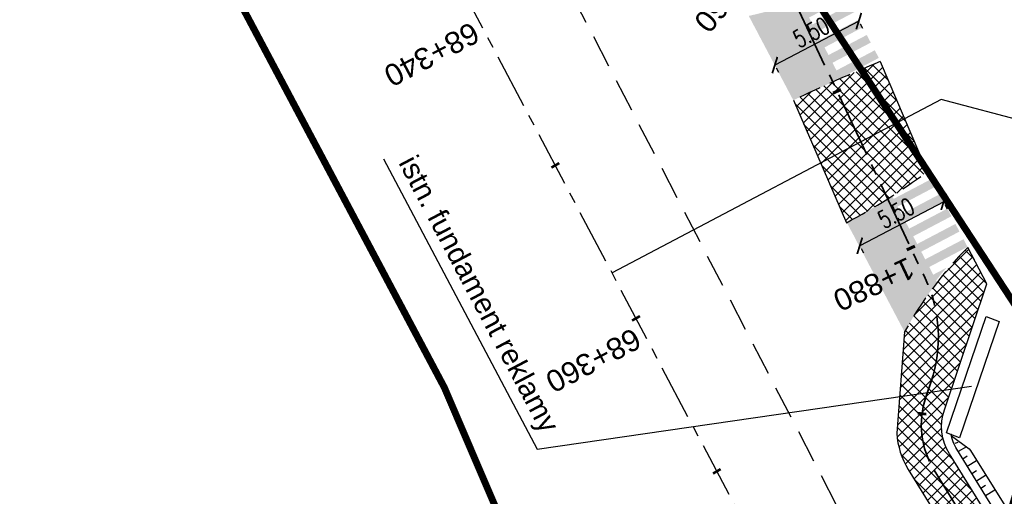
# Model space of a CAD drawing. Header units: metres. Extents: x 7529615 to 7533751, y 5721195 to 5727898.
# Tile 91 of 138: x 7530547 to 7530604, y 5726124 to 5726152. Entities that reach past the tile are written whole.
import ezdxf

# ---------------------------------------------------------------- set-up
doc = ezdxf.new("R2010")
doc.units = ezdxf.units.M
doc.header["$PDMODE"] = 1
doc.header["$PDSIZE"] = 0.3
for name, pattern in [('CENTER', [50.8, 31.75, -6.35, 6.35, -6.35]), ('CENTER2', [28.575, 19.05, -3.175, 3.175, -3.175]), ('DASHED', [19.05, 12.7, -6.35]), ('HIDDEN', [9.525, 6.35, -3.175])]:
    doc.linetypes.add(name, pattern=pattern)
for name, color, linetype in [('C-DROGI-SYTUACJA-ETYKIETY', 7, 'Continuous'), ('D-pobocza', 60, 'Continuous'), ('D-skarpa', 2, 'Continuous'), ('D-skarpa-kreskowanie', 2, 'Continuous'), ('D-wymiary', 1, 'Continuous')]:
    doc.layers.add(name, color=color, linetype=linetype)
doc.layers.add('D-hatch-ciag-pieszo-rowerowy', color=7, linetype='Continuous', lineweight=13, true_color=0xff9f80)
doc.layers.add('D-poziome-powl-czerwona', color=7, linetype='Continuous', lineweight=9, true_color=0xff6161)
for name, color, linetype, lineweight in [('D-krawędzie', 3, 'Continuous', 30), ('D-krawężniki-obniżone', 40, 'DASHED', 30), ('D-obrzeża', 2, 'Continuous', 30), ('D-opisy', 2, 'Continuous', 30), ('D-oś', 2, 'CENTER', 30), ('D-pas-drogowy', 7, 'HIDDEN', 50)]:
    doc.layers.add(name, color=color, linetype=linetype, lineweight=lineweight)
doc.layers.add('D-malowanie-proj', color=7, linetype='Continuous', true_color=0x3333ff)
doc.layers.add('poprzeczki', color=7, linetype='Continuous', true_color=0x0000c7)
doc.styles.add('DIMTEXT', font='simplex.shx', dxfattribs={"width": 0.7})
doc.styles.get("Standard").update_dxf_attribs({"font": 'arial.ttf'})
doc.dimstyles.new('500', dxfattribs={"dimtxt": 1, "dimasz": 0.7, "dimexe": 0.2, "dimexo": 0.5, "dimgap": 0.2, "dimtad": 1, "dimrnd": 0.005, "dimzin": 0, "dimdsep": 46, "dimtxsty": 'DIMTEXT', "dimblk": 'ARCHTICK', "dimcen": 0, "dimclrd": 256, "dimclre": 256, "dimclrt": 2, "dimadec": 5, "dimazin": 0, "dimtfac": 1, "dimtofl": 0, "dimtmove": 0, "dimatfit": 3, "dimfxl": 1, "dimtolj": 1, "dimtzin": 0, "dimlwd": -1, "dimlwe": -1, "dimarcsym": 0})
pattern_1 = [(45, (0, 0), (-0.33675960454, 0.33675960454), []), (135, (0, 0), (-0.33675960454, -0.33675960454), [])]

# ---------------------------------------------------------------- blocks, each defined once
blk = doc.blocks.new('_ArchTick')
at = {"color": 0, "linetype": 'ByBlock', "const_width": 0.15}
blk.add_lwpolyline([(-0.5, -0.5), (0.5, 0.5)], dxfattribs=at)
blk = doc.blocks.new('*D58')
at = {"layer": 'D-wymiary', "transparency": 16777216}
for p, q in [((7530600.131, 5726141.293), (7530595.283, 5726138.749)), ((7530600.359, 5726140.859), (7530600.224, 5726141.115)), ((7530595.511, 5726138.315), (7530595.376, 5726138.572))]:
    blk.add_line(p, q, dxfattribs=at)
at = {"layer": 'Defpoints', "color": 0, "transparency": 16777216}
for p in [(7530600.127, 5726141.302), (7530595.278, 5726138.758), (7530595.283, 5726138.749)]:
    blk.add_point(p, dxfattribs=at)
at = {"layer": 'D-wymiary', "transparency": 16777216, "xscale": 0.6999999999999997, "yscale": 0.6999999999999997, "zscale": 0.6999999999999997}
for p, rotation in [((7530600.131, 5726141.293), 27.68596842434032), ((7530595.283, 5726138.749), 207.6859684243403)]:
    blk.add_blockref('_ArchTick', p, dxfattribs=dict(at, rotation=rotation))
at = {"layer": 'D-wymiary', "color": 2, "transparency": 16777216, "insert": (7530597.382, 5726140.641), "char_height": 1, "attachment_point": 5, "rotation": 27.686, "style": 'DIMTEXT'}
blk.add_mtext('\\A1;5.50', dxfattribs=at)
blk = doc.blocks.new('*D59')
at = {"layer": 'D-wymiary', "transparency": 16777216}
for p, q in [((7530595.227, 5726151.736), (7530590.379, 5726149.193)), ((7530595.455, 5726151.303), (7530595.32, 5726151.559)), ((7530590.606, 5726148.759), (7530590.472, 5726149.016))]:
    blk.add_line(p, q, dxfattribs=at)
at = {"layer": 'Defpoints', "color": 0, "transparency": 16777216}
for p in [(7530595.222, 5726151.746), (7530590.374, 5726149.202), (7530590.379, 5726149.193)]:
    blk.add_point(p, dxfattribs=at)
at = {"layer": 'D-wymiary', "transparency": 16777216, "xscale": 0.6999999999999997, "yscale": 0.6999999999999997, "zscale": 0.6999999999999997}
for p, rotation in [((7530595.227, 5726151.736), 27.68596842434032), ((7530590.379, 5726149.193), 207.6859684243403)]:
    blk.add_blockref('_ArchTick', p, dxfattribs=dict(at, rotation=rotation))
at = {"layer": 'D-wymiary', "color": 2, "transparency": 16777216, "insert": (7530592.478, 5726151.084), "char_height": 1, "attachment_point": 5, "rotation": 27.686, "style": 'DIMTEXT'}
blk.add_mtext('\\A1;5.50', dxfattribs=at)
blk = doc.blocks.new('AeccTickLine')
at = {"color": 0, "linetype": 'ByBlock', "lineweight": -2}
blk.add_line((0, 1), (0, -1), dxfattribs=at)

msp = doc.modelspace()

# ---------------------------------------------------------------- hatches: boundary and pattern name
at = {"layer": 'D-hatch-ciag-pieszo-rowerowy'}
h = msp.add_hatch(dxfattribs=at)
h.set_pattern_fill('ANSI37', color=256, scale=0.15, style=0)
h.set_pattern_definition(pattern_1)
h.paths.add_polyline_path([(7530596.469, 5726149.397, 0.015669), (7530591.45, 5726147.158), (7530594.509, 5726140.08, 0.038506), (7530599.173, 5726143.024)])
h = msp.add_hatch(dxfattribs=at)
h.set_pattern_fill('ANSI37', color=256, scale=0.15, style=0)
h.set_pattern_definition(pattern_1)
h.paths.add_polyline_path([(7530602.624, 5726136.556), (7530601.532, 5726138.658, 0.072986), (7530597.855, 5726133.726), (7530597.549, 5726129.598), (7530600.517, 5726130.297)])
h.paths.add_polyline_path([(7530600.17, 5726129.266), (7530600.517, 5726130.297), (7530597.549, 5726129.598), (7530597.423, 5726127.912, 0.036274), (7530597.51, 5726127.266), (7530600.079, 5726127.683, -0.134461)])
h = msp.add_hatch(dxfattribs=at)
h.set_pattern_fill('ANSI37', color=256, scale=0.15, style=0)
h.set_pattern_definition(pattern_1)
edge = h.paths.add_edge_path()
edge.add_line((7530647.02, 5726033.878), (7530649.253, 5726035.002))
edge.add_line((7530649.253, 5726035.002), (7530642.155, 5726049.099))
edge.add_line((7530642.155, 5726049.099), (7530627.426, 5726076.939))
edge.add_line((7530627.426, 5726076.939), (7530607.073, 5726115.582))
edge.add_arc((7530518.595, 5726068.982), 100, 27.77544, 31.71492)
edge.add_line((7530603.662, 5726121.551), (7530600.461, 5726126.731))
edge.add_arc((7530603.013, 5726128.308), 3, 192.0244, 211.7149, ccw=False)
edge.add_line((7530600.079, 5726127.683), (7530597.51, 5726127.266))
edge.add_arc((7530601.915, 5726128.182), 4.5, 191.7521, 211.7149)
edge.add_line((7530598.087, 5726125.817), (7530601.49, 5726120.31))
edge.add_arc((7530516.423, 5726067.74), 100, 27.77544, 31.71492, ccw=False)
edge.add_line((7530604.901, 5726114.341), (7530625.206, 5726075.789))
edge.add_line((7530625.206, 5726075.789), (7530639.927, 5726047.965))
edge.add_line((7530639.927, 5726047.965), (7530647.02, 5726033.878))
at = {"layer": 'D-malowanie-proj'}
h = msp.add_hatch(color=256, dxfattribs=at)
h.paths.add_polyline_path([(7530594.535, 5726153.09), (7530594.302, 5726153.533), (7530591.647, 5726152.135), (7530591.88, 5726151.693)])
h.paths.add_polyline_path([(7530589.644, 5726151.646), (7530589.411, 5726152.089), (7530588.969, 5726151.856), (7530589.202, 5726151.414)])
h.paths.add_polyline_path([(7530590.11, 5726150.762), (7530589.877, 5726151.204), (7530589.435, 5726150.971), (7530589.668, 5726150.529)])
h = msp.add_hatch(color=256, dxfattribs=at)
h.paths.add_polyline_path([(7530594.988, 5726152.263), (7530594.755, 5726152.705), (7530592.1, 5726151.308), (7530592.333, 5726150.865)])
h.paths.add_polyline_path([(7530595.453, 5726151.378), (7530595.22, 5726151.82), (7530592.566, 5726150.423), (7530592.799, 5726149.98)])
h.paths.add_polyline_path([(7530595.919, 5726150.493), (7530595.686, 5726150.935), (7530593.031, 5726149.538), (7530593.264, 5726149.095)])
h.paths.add_polyline_path([(7530596.385, 5726149.608), (7530596.152, 5726150.05), (7530593.497, 5726148.653), (7530593.73, 5726148.211)])
h.paths.add_polyline_path([(7530590.563, 5726149.934), (7530590.33, 5726150.376), (7530589.888, 5726150.144), (7530590.12, 5726149.701)])
h.paths.add_polyline_path([(7530591.029, 5726149.049), (7530590.796, 5726149.491), (7530590.353, 5726149.259), (7530590.586, 5726148.816)])
h.paths.add_polyline_path([(7530591.494, 5726148.164), (7530591.262, 5726148.607), (7530590.819, 5726148.374), (7530591.052, 5726147.931)])
edge = h.paths.add_edge_path()
edge.add_arc((7530629.663, 5726068.216), 87.705, 115.49782, 115.82468)
edge.add_line((7530591.457, 5726147.162), (7530591.285, 5726147.489))
edge.add_line((7530591.285, 5726147.489), (7530591.727, 5726147.722))
edge.add_line((7530591.727, 5726147.722), (7530591.908, 5726147.378))
h = msp.add_hatch(color=256, dxfattribs=at)
h.paths.add_polyline_path([(7530599.658, 5726142.168), (7530599.425, 5726142.611), (7530596.77, 5726141.214), (7530597.003, 5726140.771)])
h.paths.add_polyline_path([(7530600.123, 5726141.283), (7530599.891, 5726141.726), (7530597.236, 5726140.329), (7530597.469, 5726139.886)])
h.paths.add_polyline_path([(7530595.233, 5726139.84), (7530595, 5726140.282), (7530594.558, 5726140.049), (7530594.791, 5726139.607)])
h.paths.add_polyline_path([(7530595.699, 5726138.955), (7530595.466, 5726139.397), (7530595.023, 5726139.164), (7530595.256, 5726138.722)])
h = msp.add_hatch(color=256, dxfattribs=at)
h.paths.add_polyline_path([(7530600.576, 5726140.456), (7530600.343, 5726140.898), (7530597.689, 5726139.501), (7530597.922, 5726139.058)])
h.paths.add_polyline_path([(7530601.042, 5726139.571), (7530600.809, 5726140.013), (7530598.154, 5726138.616), (7530598.387, 5726138.174)])
h.paths.add_polyline_path([(7530601.508, 5726138.686), (7530601.275, 5726139.128), (7530598.62, 5726137.731), (7530598.853, 5726137.289)])
h.paths.add_polyline_path([(7530596.152, 5726138.127), (7530595.919, 5726138.57), (7530595.476, 5726138.337), (7530595.709, 5726137.894)])
h.paths.add_polyline_path([(7530596.617, 5726137.242), (7530596.385, 5726137.685), (7530595.942, 5726137.452), (7530596.175, 5726137.009)])
h.paths.add_polyline_path([(7530597.083, 5726136.357), (7530596.85, 5726136.8), (7530596.408, 5726136.567), (7530596.641, 5726136.124)])
h.paths.add_polyline_path([(7530597.549, 5726135.472), (7530597.316, 5726135.915), (7530596.873, 5726135.682), (7530597.106, 5726135.239)])
h.paths.add_polyline_path([(7530598.015, 5726134.587), (7530597.782, 5726135.03), (7530597.339, 5726134.797), (7530597.572, 5726134.354)])
edge = h.paths.add_edge_path()
edge.add_arc((7530616.442, 5726123.767), 21.185, 139.6536, 143.0336)
edge.add_line((7530599.515, 5726136.507), (7530599.319, 5726136.404))
edge.add_line((7530599.319, 5726136.404), (7530599.086, 5726136.846))
edge.add_line((7530599.086, 5726136.846), (7530600.296, 5726137.483))
at = {"layer": 'D-poziome-powl-czerwona'}
h = msp.add_hatch(color=256, dxfattribs=at)
h.dxf.hatch_style = 1
edge = h.paths.add_edge_path()
edge.add_arc((7530629.663, 5726068.216), 87.705, 113.86417, 115.83227)
edge.add_line((7530591.446, 5726147.157), (7530588.876, 5726152.037))
edge.add_arc((7530577.071, 5726203.337), 52.641, 282.9583, 286.357)
edge.add_line((7530591.896, 5726152.827), (7530594.18, 5726148.423))
h = msp.add_hatch(color=256, dxfattribs=at)
h.dxf.hatch_style = 1
edge = h.paths.add_edge_path()
edge.add_arc((7530616.497, 5726123.663), 21.185, 142.2121, 151.5359)
edge.add_line((7530597.873, 5726133.76), (7530594.536, 5726140.095))
edge.add_arc((7530577.757, 5726171.787), 35.86, 297.8982, 302.7409)
edge.add_line((7530597.152, 5726141.625), (7530599.755, 5726136.644))

# ---------------------------------------------------------------- linework, layer by layer
at = {"layer": 'D-krawędzie', "linetype": 'HIDDEN', "ltscale": 0.3, "flags": 128}
msp.add_lwpolyline([(7530572.01, 5726166.06), (7530620.381, 5726072.761), (7530641.555, 5726032.008), (7530660.961, 5725995.07), (7530689.128, 5725941.54), (7530707.336, 5725907.032), (7530725.256, 5725873.093), (7530743.97, 5725837.654), (7530770.527, 5725787.119), (7530787.864, 5725754.267), (7530809.898, 5725712.542), (7530824.739, 5725684.389), (7530840.856, 5725653.693), (7530860.675, 5725616.154), (7530865.283, 5725607.394), (7530878.05, 5725583.08), (7530918.172, 5725507.178), (7530950.163, 5725446.305), (7530993.419, 5725364.265), (7531022.766, 5725308.719), (7531053.81, 5725249.872), (7531081.166, 5725197.875), (7531103.902, 5725154.541), (7531128.123, 5725108.448), (7531149.3, 5725068.25), (7531167.38, 5725033.767), (7531197.165, 5724976.988), (7531228.151, 5724918.034), (7531253.153, 5724870.491), (7531286.796, 5724806.654), (7531306.74, 5724768.665), (7531335.094, 5724714.652), (7531357.319, 5724672.439), (7531373.645, 5724641.454), (7531392.162, 5724605.999), (7531418.48, 5724555.853), (7531439.727, 5724515.582), (7531468.399, 5724461.077), (7531491.782, 5724416.528), (7531531.99, 5724339.833), (7531557.227, 5724291.659), (7531569.852, 5724267.577), (7531591.376, 5724226.548), (7531610.004, 5724191.103), (7531616.883, 5724177.999), (7531629.985, 5724153.025), (7531641.007, 5724132.022), (7531664.906, 5724087.617), (7531677.644, 5724064.786), (7531683.112, 5724054.988), (7531686.753, 5724048.18), (7531695.448, 5724031.697), (7531703.749, 5724015.917), (7531709.214, 5724005.514), (7531719.389, 5723986.147), (7531726.295, 5723973), (7531732.741, 5723960.736), (7531735.13, 5723956.19)], dxfattribs=at)
at = {"layer": 'D-krawędzie'}
msp.add_lwpolyline([(7530600.29, 5726127.93), (7530602.59, 5726134.66), (7530603.33, 5726134.38), (7530601.05, 5726127.65), (7530600.29, 5726127.93), (7530600.29, 5726127.93)], dxfattribs=at)
at = {"layer": 'D-krawężniki-obniżone', "ltscale": 0.1}
for centre, radius, start, end in [((7530629.663, 5726068.216), 87.705, 112.23901, 115.82979), ((7530577.757, 5726171.787), 35.86, 297.8486, 306.669), ((7530616.497, 5726123.663), 21.185, 134.9423, 151.64)]:
    msp.add_arc(centre, radius, start, end, dxfattribs=at)
at = {"layer": 'D-obrzeża'}
for p, q in [((7530596.469, 5726149.397), (7530599.173, 5726143.024)), ((7530591.45, 5726147.158), (7530594.509, 5726140.08))]:
    msp.add_line(p, q, dxfattribs=at)
for points in [[(7530816.72, 5725716.019), (7530808.345, 5725732.528, 0.004099), (7530806.084, 5725736.896), (7530794.941, 5725757.997), (7530777.714, 5725790.903), (7530751.046, 5725841.385), (7530732.331, 5725876.827), (7530714.412, 5725910.765), (7530696.206, 5725945.269), (7530668.046, 5725998.784), (7530664.91, 5726005.014, 0.00515), (7530662.075, 5726010.504), (7530653.608, 5726026.493, -0.00515), (7530650.772, 5726031.983), (7530642.155, 5726049.099), (7530627.426, 5726076.939), (7530607.073, 5726115.582, 0.017191), (7530603.662, 5726121.551), (7530600.461, 5726126.731, -0.223174), (7530600.17, 5726129.266), (7530602.624, 5726136.556), (7530601.532, 5726138.658)], [(7530597.423, 5726127.912, 0.123992), (7530598.087, 5726125.817), (7530601.49, 5726120.31, -0.017191), (7530604.901, 5726114.341), (7530625.206, 5726075.789), (7530639.927, 5726047.965), (7530648.54, 5726030.859, 0.00515), (7530651.375, 5726025.369), (7530659.842, 5726009.38, -0.00515), (7530662.677, 5726003.89), (7530665.83, 5725997.628), (7530693.994, 5725944.104), (7530712.201, 5725909.598), (7530730.12, 5725875.66), (7530748.836, 5725840.217), (7530775.501, 5725789.739), (7530792.729, 5725756.833), (7530803.873, 5725735.729, -0.004099), (7530806.134, 5725731.361), (7530819.007, 5725705.983)]]:
    msp.add_lwpolyline(points, format="xyb", dxfattribs=at)
msp.add_lwpolyline([(7530597.858, 5726133.768), (7530597.423, 5726127.912)], dxfattribs=at)
at = {"layer": 'D-opisy', "linetype": 'ByBlock'}
for p, q in [((7530599.988, 5726147.205), (7530580.979, 5726137.176)), ((7530610.742, 5726144.343), (7530599.988, 5726147.205))]:
    msp.add_line(p, q, dxfattribs=at)
at = {"layer": 'D-opisy'}
msp.add_lwpolyline([(7530567.772, 5726143.776), (7530576.645, 5726126.992), (7530601.73, 5726130.64)], dxfattribs=at)
at = {"layer": 'D-oś', "ltscale": 0.1}
msp.add_lwpolyline([(7530594.845, 5726110.895), (7530540.21, 5726214.45), (7530503.32, 5726286.651), (7530486.173, 5726319.196), (7530460.325, 5726368.218), (7530439.346, 5726408.03), (7530417.989, 5726448.552), (7530400.958, 5726480.914), (7530382.667, 5726515.602), (7530364.162, 5726550.682), (7530346.91, 5726583.371), (7530329.964, 5726615.378), (7530313.508, 5726646.548)], dxfattribs=at)
at = {"layer": 'D-oś', "linetype": 'CENTER2', "lineweight": 35, "ltscale": 0.2}
msp.add_lwpolyline([(7530467.787, 5726378.156), (7530487.261, 5726341.324), (7530506.418, 5726305.122), (7530526.989, 5726265.744), (7530541.922, 5726236.64), (7530552.763, 5726216.63, 0.020438), (7530554.436, 5726213.822), (7530562.078, 5726202.113, -0.024166), (7530564.031, 5726198.778), (7530567.392, 5726192.349, -0.021495), (7530568.851, 5726189.237), (7530572.059, 5726181.558, 0.022535), (7530573.596, 5726178.299), (7530581.269, 5726163.764, 0.096558), (7530584.871, 5726159.294), (7530589.549, 5726155.354, -0.108108), (7530591.633, 5726152.643), (7530599.06, 5726136.869, -0.193566), (7530599.404, 5726130.909), (7530599.097, 5726129.998, 0.223174), (7530599.583, 5726125.774), (7530602.576, 5726120.93, -0.017191)], format="xyb", dxfattribs=at)
at = {"layer": 'D-pas-drogowy', "ltscale": 0.2, "flags": 128}
msp.add_lwpolyline([(7531633.019, 5724182.834, 0.4, 0.4, 0), (7531617.559, 5724211.608, 0.4, 0.4, 0), (7531566.784, 5724302.736, 0.4, 0.4, 0), (7531538.419, 5724356.47, 0.4, 0.4, 0), (7531526.32, 5724379.39, 0.4, 0.4, 0), (7531516.102, 5724393.607, 0.4, 0.4, 0.001485), (7531513.78, 5724396.838, 0.4, 0.4, 0), (7531501.87, 5724413.41, 0.4, 0.4, 0), (7531474.926, 5724464.508, 0.4, 0.4, 0), (7531446.2, 5724518.992, 0.4, 0.4, 0), (7531424.962, 5724559.262, 0.4, 0.4, 0), (7531398.444, 5724609.566, 0.4, 0.4, 0), (7531379.647, 5724645.216, 0.4, 0.4, 0), (7531365.23, 5724672.56, 0.4, 0.4, 0), (7531341.306, 5724717.915, 0.4, 0.4, 0), (7531312.9, 5724771.789, 0.4, 0.4, 0), (7531292.591, 5724810.307, 0.4, 0.4, 0), (7531259.392, 5724873.271, 0.4, 0.4, 0), (7531233.74, 5724921.923, 0.4, 0.4, 0), (7531203.073, 5724980.092, 0.4, 0.4, 0), (7531173.471, 5725036.225, 0.4, 0.4, 0), (7531168.27, 5725046.09, 0.4, 0.4, 0), (7531172.29, 5725062.58, 0.4, 0.4, 0), (7531166.31, 5725074.58, 0.4, 0.4, 0), (7531150.32, 5725079.6, 0.4, 0.4, 0), (7531141.5, 5725096.43, 0.4, 0.4, 0), (7531109.312, 5725157.814, 0.4, 0.4, 0), (7531086.641, 5725201.048, 0.4, 0.4, 0), (7531059.198, 5725253.384, 0.4, 0.4, 0), (7531028.207, 5725312.489, 0.4, 0.4, 0), (7530999.105, 5725367.99, 0.4, 0.4, 0), (7530956.248, 5725449.725, 0.4, 0.4, 0), (7530924.398, 5725510.464, 0.4, 0.4, 0), (7530897.51, 5725561.74, 0.4, 0.4, 0), (7530894.46, 5725566.14, 0.4, 0.4, 0), (7530892.16, 5725570.49, 0.4, 0.4, 0), (7530869.363, 5725613.307, 0.4, 0.4, 0), (7530861.694, 5725627.705, 0.4, 0.4, 0), (7530852.74, 5725644.52, 0.4, 0.4, 0), (7530831.51, 5725684.2, 0.4, 0.4, 0), (7530811.13, 5725722.52, 0.4, 0.4, 0), (7530792.348, 5725757.941, 0.4, 0.4, 0), (7530768.03, 5725803.8, 0.4, 0.4, 0), (7530748.769, 5725840.179, 0.4, 0.4, 0), (7530727.7, 5725879.97, 0.4, 0.4, 0), (7530712.098, 5725909.545, 0.4, 0.4, 0), (7530693.644, 5725944.645, 0.4, 0.4, 0), (7530665.702, 5725997.539, 0.4, 0.4, 0), (7530641.76, 5726042.88, 0.4, 0.4, 0), (7530616.5, 5726091.48, 0.4, 0.4, 0), (7530604.628, 5726114.32, 0.4, 0.4, -0.007763), (7530602.5, 5726118.43, 0.4, 0.4, 0), (7530603.992, 5726123.395, 0.4, 0.4, 0), (7530606.53, 5726131.84, 0.4, 0.4, 0), (7530603.27, 5726136.83, 0.4, 0.4, 0), (7530593.776, 5726151.369, 0.4, 0.4, 0), (7530590.203, 5726156.84, 0.4, 0.4, 0), (7530583.3, 5726167.41, 0.4, 0.4, 0), (7530580.578, 5726170.428, 0.4, 0.4, 0), (7530575.85, 5726175.67, 0.4, 0.4, 0), (7530569.01, 5726186.66, 0.4, 0.4, 0), (7530562.555, 5726199.189, 0.4, 0.4, 0), (7530555.67, 5726211.39, 0.4, 0.4, 0), (7530548.29, 5726224.23, 0.4, 0.4, 0), (7530540.58, 5726237.71, 0.4, 0.4, 0), (7530532.68, 5726252.65, 0.4, 0.4, 0), (7530524.06, 5726269.35, 0.4, 0.4, 0), (7530502.82, 5726309.91, 0.4, 0.4, 0), (7530488.83, 5726336.63, 0.4, 0.4, 0), (7530466.03, 5726380.16, 0.4, 0.4, 0), (7530438.47, 5726432.77, 0.4, 0.4, 0), (7530424.53, 5726459.09, 0.4, 0.4, 0), (7530401.63, 5726502.97, 0.4, 0.4, 0), (7530383.38, 5726538.06, 0.4, 0.4, 0), (7530353.97, 5726593.52, 0.4, 0.4, 0), (7530338.47, 5726622.74, 0.4, 0.4, 0), (7530322.01, 5726653.88, 0.4, 0.4, 0), (7530297.54, 5726700.33, 0.4, 0.4, 0), (7530287.38, 5726719.6, 0.4, 0.4, 0), (7530285.95, 5726722.316, 0.4, 0.4, 0), (7530280.26, 5726733.12, 0.4, 0.4, 0), (7530266.73, 5726758.74, 0.4, 0.4, 0), (7530260.42, 5726770.47, 0.4, 0.4, 0), (7530253.25, 5726783.82, 0.4, 0.4, 0), (7530244.95, 5726799.33, 0.4, 0.4, 0), (7530239.39, 5726808.49, 0.4, 0.4, 0), (7530238.29, 5726807.9, 0.4, 0.4, 0), (7530218.11, 5726850.67, 0.4, 0.4, 0), (7530175.907, 5726928.168, 0.4, 0.4, 0), (7530096.68, 5727076.15, 0.4, 0.4, 0), (7530094.68, 5727079.89, 0.4, 0.4, 0), (7530064.597, 5727135.523, 0.4, 0.4, 0), (7530046.731, 5727168.892, 0.4, 0.4, 0), (7530025.803, 5727208.461, 0.4, 0.4, 0), (7530012.847, 5727232.979, 0.4, 0.4, 0), (7529994.15, 5727268.45, 0.4, 0.4, 0), (7529981.671, 5727291.93, 0.4, 0.4, 0), (7529949.89, 5727351.73, 0.4, 0.4, 0), (7529924.75, 5727399.03, 0.4, 0.4, 0), (7529915.516, 5727417.1, 0.4, 0.4, 0), (7529885.83, 5727475.19, 0.4, 0.4, 0), (7529862.56, 5727519.97, 0.4, 0.4, 0), (7529852.985, 5727538.191, 0.4, 0.4, 0), (7529836.513, 5727569.511, 0.4, 0.4, 0), (7529815.369, 5727609.141, 0.4, 0.4, 0), (7529792.795, 5727651.247, 0.4, 0.4, 0), (7529774.199, 5727685.858, 0.4, 0.4, 0), (7529746.966, 5727736.059, 0.4, 0.4, 0), (7529733.92, 5727757.62, 0.4, 0.4, 0), (7529708.607, 5727806.389, 0.4, 0.4, 0), (7529688.492, 5727796.345, 0.4, 0.4, 0), (7529723.55, 5727729.88, 0.4, 0.4, 0), (7529725.42, 5727730.2, 0.4, 0.4, 0), (7529735.38, 5727711.28, 0.4, 0.4, 0), (7529739.21, 5727707.77, 0.4, 0.4, 0), (7529753.31, 5727681.13, 0.4, 0.4, 0), (7529755.178, 5727682.114, 0.4, 0.4, 0), (7529792.102, 5727611.923, 0.4, 0.4, 0), (7529811.741, 5727574.662, 0.4, 0.4, 0), (7529835.194, 5727530.193, 0.4, 0.4, 0), (7529857.56, 5727487.787, 0.4, 0.4, 0), (7529875.155, 5727454.426, 0.4, 0.4, 0), (7529890.63, 5727425.131, 0.4, 0.4, 0), (7529900.671, 5727406.159, 0.4, 0.4, 0), (7529953.284, 5727306.747, 0.4, 0.4, 0), (7529983.208, 5727250.207, 0.4, 0.4, 0), (7530015.379, 5727189.42, 0.4, 0.4, 0), (7530062.319, 5727099.625, 0.4, 0.4, 0), (7530100.06, 5727027.16, 0.4, 0.4, 0), (7530105.06, 5727018.32, 0.4, 0.4, 0), (7530143.175, 5726945.066, 0.4, 0.4, 0), (7530170.547, 5726892.961, 0.4, 0.4, 0), (7530195.92, 5726850.75, 0.4, 0.4, 0), (7530194.71, 5726849.15, 0.4, 0.4, 0), (7530197.22, 5726845.06, 0.4, 0.4, 0), (7530254.03, 5726738.21, 0.4, 0.4, 0), (7530261.371, 5726724.163, 0.4, 0.4, 0), (7530281.54, 5726685.57, 0.4, 0.4, 0), (7530289.214, 5726671.967, 0.4, 0.4, 0), (7530300.51, 5726651.778, 0.4, 0.4, 0), (7530303.939, 5726645.168, 0.4, 0.4, 0), (7530334.708, 5726583.665, 0.4, 0.4, 0), (7530397.759, 5726458.5, 0.4, 0.4, 0), (7530450.41, 5726357.28, 0.4, 0.4, 0), (7530482.4, 5726303.41, 0.4, 0.4, 0), (7530483.688, 5726301.003, 0.4, 0.4, 0), (7530491.35, 5726283.94, 0.4, 0.4, 0), (7530512.67, 5726243.78, 0.4, 0.4, 0), (7530529.43, 5726209.46, 0.4, 0.4, 0), (7530571.29, 5726130.56, 0.4, 0.4, 0), (7530581.28, 5726107.21, 0.4, 0.4, 0), (7530591.16, 5726088.44, 0.4, 0.4, 0), (7530597.42, 5726080.68, 0.4, 0.4, 0), (7530607.21, 5726063.51, 0.4, 0.4, 0), (7530610.82, 5726061.93, 0.4, 0.4, 0), (7530634.935, 5726016.147, 0.4, 0.4, 0), (7530642.914, 5726001.078, 0.4, 0.4, 0), (7530695.12, 5725902.09, 0.4, 0.4, 0), (7530708.718, 5725876.303, 0.4, 0.4, 0), (7530755.54, 5725787.51, 0.4, 0.4, 0), (7530802.56, 5725694.925, 0.4, 0.4, 0), (7530840.085, 5725624.059, 0.4, 0.4, 0), (7530865.243, 5725577.494, 0.4, 0.4, 0), (7530914.557, 5725484.684, 0.4, 0.4, 0), (7530964.182, 5725390.836, 0.4, 0.4, 0), (7531008.007, 5725307.954, 0.4, 0.4, 0), (7531059.253, 5725211.041, 0.4, 0.4, 0), (7531127.66, 5725081.67, 0.4, 0.4, 0), (7531345.12, 5724669.94, 0.4, 0.4, 0), (7531388.464, 5724586.93, 0.4, 0.4, 0), (7531412.35, 5724541.183, 0.4, 0.4, 0), (7531482.09, 5724407.62, 0.4, 0.4, 0), (7531504.02, 5724366.79, 0.4, 0.4, 0), (7531519.374, 5724337.52, 0.4, 0.4, 0), (7531563.749, 5724252.932, 0.4, 0.4, 0), (7531602.175, 5724179.681, 0.4, 0.4, 0), (7531619.177, 5724147.204, 0.4, 0.4, 0), (7531625.038, 5724135.635, 0.4, 0.4, 0), (7531656.796, 5724073.316, 0.4, 0.4, 0), (7531675.12, 5724037.36, 0.4, 0.4, 0), (7531682.71, 5724022.92, 0.4, 0.4, 0), (7531705.565, 5723979.811, 0.4, 0.4, 0), (7531736.606, 5723921.262, 0.4, 0.4, 0), (7531750.46, 5723895.13, 0.4, 0.4, 0), (7531740.77, 5723886.56, 0.4, 0.4, 0), (7531732.86, 5723885, 0.4, 0.4, 0), (7531722.18, 5723887.77, 0.4, 0.4, 0), (7531729.87, 5723862.17, 0.4, 0.4, 0), (7531742.92, 5723861.93, 0.4, 0.4, 0), (7531763.71, 5723859.52, 0.4, 0.4, 0), (7531768.42, 5723854.12, 0.4, 0.4, 0), (7531787.42, 5723817.97, 0.4, 0.4, 0), (7531795.57, 5723809.82, 0.4, 0.4, 0), (7531816.347, 5723819.85, 0.4, 0.4, 0), (7531816.347, 5723819.85, 0.4, 0.4, 0), (7531805.06, 5723843.23, 0.4, 0.4, 0), (7531803.61, 5723886.23, 0.4, 0.4, 0), (7531803.61, 5723886.23, 0.4, 0.4, 0), (7531780.08, 5723929.25, 0.4, 0.4, 0), (7531758.69, 5723936.76, 0.4, 0.4, 0), (7531749.359, 5723946.412, 0.4, 0.4, 0), (7531742.71, 5723953.29, 0.4, 0.4, 0), (7531735.177, 5723967.878, 0.4, 0.4, 0), (7531722.37, 5723992.68, 0.4, 0.4, 0), (7531705.042, 5724030.886, 0.4, 0.4, 0), (7531699.47, 5724043.17, 0.4, 0.4, 0), (7531692.69, 5724058.11, 0.4, 0.4, 0), (7531679.672, 5724084.017, 0.4, 0.4, 0), (7531674.55, 5724094.21, 0.4, 0.4, 0), (7531666.633, 5724114.003, 0.4, 0.4, 0), (7531649, 5724153.82, 0.4, 0.4, 0), (7531641.49, 5724149.34, 0.4, 0.4, 0), (7531626.04, 5724179.34, 0.4, 0.4, 0), (7531633.03, 5724182.84, 0, 0, 0)], format="xyseb", dxfattribs=at)
at = {"layer": 'D-pobocza'}
msp.add_lwpolyline([(7530817.069, 5725716.434), (7530808.787, 5725732.762, 0.004099), (7530806.526, 5725737.13), (7530795.384, 5725758.23), (7530778.156, 5725791.136), (7530751.489, 5725841.618), (7530732.773, 5725877.061), (7530714.854, 5725910.998), (7530696.648, 5725945.502), (7530668.49, 5725999.015), (7530665.357, 5726005.239, 0.00515), (7530662.521, 5726010.729), (7530654.054, 5726026.718, -0.00515), (7530651.219, 5726032.208), (7530642.601, 5726049.326), (7530627.87, 5726077.169), (7530607.515, 5726115.815, 0.017191), (7530604.087, 5726121.814), (7530600.886, 5726126.994, -0.095206), (7530600.551, 5726127.876)], format="xyb", dxfattribs=at)
at = {"layer": 'D-skarpa', "linetype": 'Continuous'}
msp.add_lwpolyline([(7530600.587, 5726127.821), (7530600.575, 5726127.756), (7530601.595, 5726127.018), (7530601.671, 5726126.908), (7530604.62, 5726122.193)], dxfattribs=at)
at = {"layer": 'D-skarpa-kreskowanie', "linetype": 'Continuous'}
for p, q in [((7530600.791, 5726127.337, 107.715), (7530600.963, 5726127.397, 107.593)), ((7530600.991, 5726126.879, 107.718), (7530601.471, 5726127.136, 107.352)), ((7530601.229, 5726126.44, 107.72), (7530601.494, 5726126.604, 107.512)), ((7530601.491, 5726126.015, 107.721), (7530602.024, 5726126.344, 107.304)), ((7530601.754, 5726125.589, 107.723), (7530602.022, 5726125.755, 107.513)), ((7530602.017, 5726125.164, 107.724), (7530602.554, 5726125.496, 107.303)), ((7530602.28, 5726124.739, 107.726), (7530602.55, 5726124.905, 107.514)), ((7530602.543, 5726124.313, 107.728), (7530603.085, 5726124.648, 107.303))]:
    msp.add_line(p, q, dxfattribs=at)

# ---------------------------------------------------------------- block references
at = {"layer": 'C-DROGI-SYTUACJA-ETYKIETY', "color": 2, "linetype": 'Continuous', "lineweight": 60, "xscale": 0.2499999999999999, "yscale": 0.2499999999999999, "zscale": 0.2499999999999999, "rotation": 297.8158615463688}
for p in [(7530577.696, 5726143.399), (7530582.363, 5726134.554), (7530587.029, 5726125.71)]:
    msp.add_blockref('AeccTickLine', p, dxfattribs=at)
at = {"layer": 'poprzeczki', "color": 2, "linetype": 'Continuous', "lineweight": 60, "xscale": 0.25, "yscale": 0.25, "zscale": 0.25}
for p, rotation in [((7530593.973, 5726147.675), 295.2121752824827), ((7530598.232, 5726138.627), 295.2121752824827), ((7530598.878, 5726129.047), 262.5947072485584)]:
    msp.add_blockref('AeccTickLine', p, dxfattribs=dict(at, rotation=rotation))

# ---------------------------------------------------------------- texts
at = {"layer": 'C-DROGI-SYTUACJA-ETYKIETY', "color": 2}
for s, rotation, p in [('1+860', 229.8929, (7530588.782, 5726155.51)), ('68+340', 207.8159, (7530572.873, 5726151.736)), ('1+880', 205.2122, (7530598.053, 5726138.128)), ('68+360', 207.8159, (7530582.206, 5726134.047))]:
    msp.add_text(s, height=1.25, rotation=rotation, dxfattribs=at).set_placement(p)
at = {"layer": 'D-opisy', "insert": (7530577.996, 5726128.386), "char_height": 1.2, "attachment_point": 3, "rotation": 297.8642}
msp.add_mtext_dynamic_manual_height_columns('istn. fundament reklamy', width=35.39242, gutter_width=6, heights=[0], dxfattribs=at)

# ---------------------------------------------------------------- dimensions: what is measured, and where the dimension line sits
at = {"layer": 'D-wymiary'}
for p1, p2, picture, middle in [((7530595.222, 5726151.746), (7530590.374, 5726149.202), '*D59', (7530592.478, 5726151.084)), ((7530600.127, 5726141.302), (7530595.278, 5726138.758), '*D58', (7530597.382, 5726140.641))]:
    dim = msp.add_aligned_dim(p1=p1, p2=p2, distance=0.01, text='5.50', dimstyle='500', dxfattribs=at)
    dim.commit()
    dim.dimension.update_dxf_attribs({"geometry": picture, "text_midpoint": middle})

doc.saveas('drawing.dxf')
